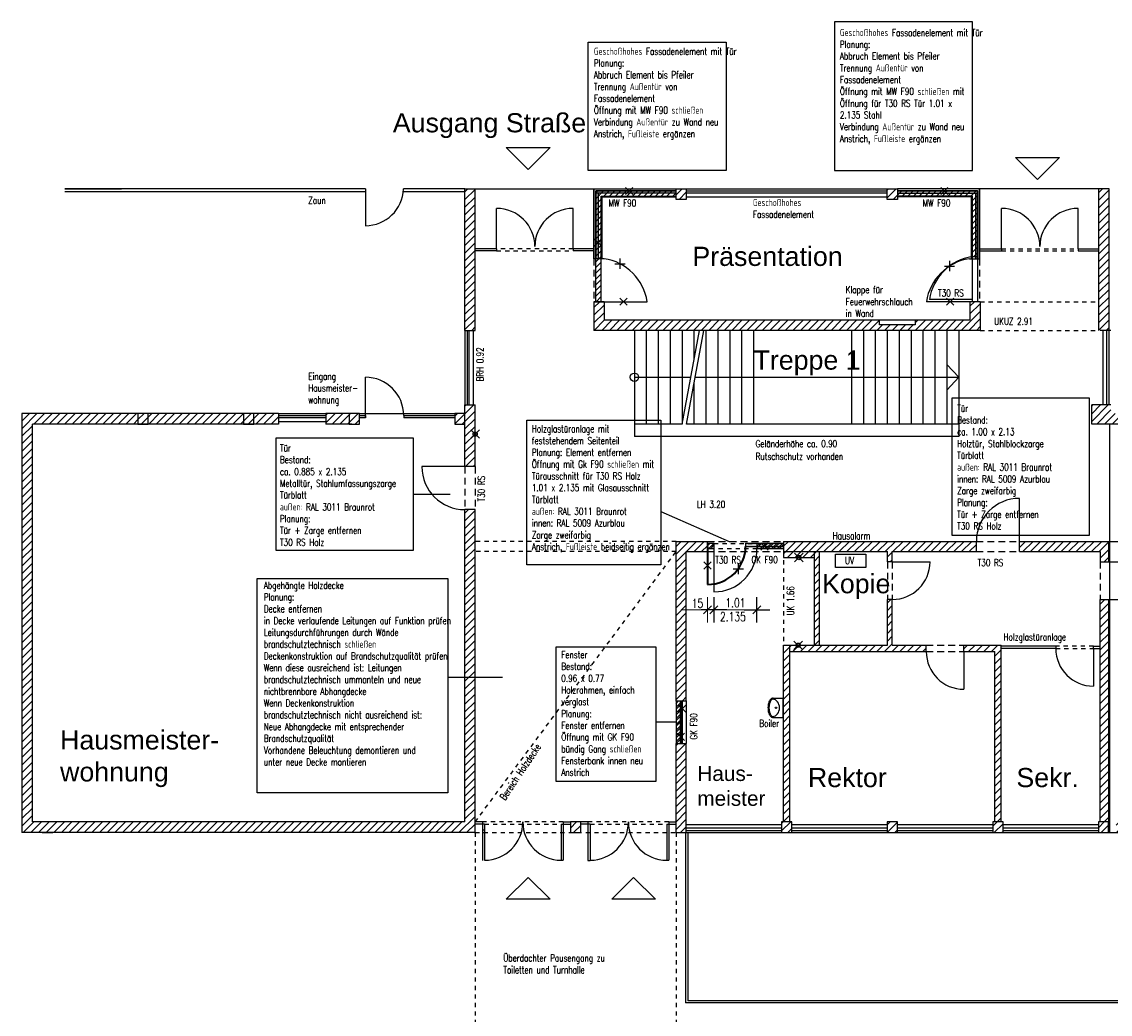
# Model space of a CAD drawing. Extents: x 30 to 188, y -145 to 605.
# Tile 7 of 23: x 39 to 64, y -7 to 16. Entities that reach past the tile are written whole.
import ezdxf

# ---------------------------------------------------------------- set-up
doc = ezdxf.new("R2010")
doc.units = 0
doc.header["$LTSCALE"] = 0.0125
doc.header["$PDMODE"] = 35
doc.header["$PDSIZE"] = 0.1
doc.linetypes.add('VERDECKT', pattern=[9.525, 6.35, -3.175])
for name, color, linetype in [('A_Bemassung', 1, 'Continuous'), ('Abbruch', 50, 'Continuous'), ('Ansicht', 1, 'Continuous'), ('Bemaszung', 7, 'Continuous'), ('Dehnungsfuge', 7, 'Continuous'), ('Fenster', 7, 'Continuous'), ('Grundriß', 2, 'Continuous'), ('Masznahmen', 7, 'Continuous'), ('Neubau', 10, 'Continuous'), ('Raumbezeichnung', 2, 'Continuous'), ('Schraffur', 8, 'Continuous'), ('Text', 7, 'Continuous'), ('Treppe', 6, 'Continuous'), ('Türen', 1, 'Continuous'), ('Unterzüge', 9, 'VERDECKT'), ('Waschbecken', 9, 'Continuous')]:
    doc.layers.add(name, color=color, linetype=linetype)
doc.layers.add('A_Bemassungspunkte', color=1, linetype='Continuous', plot=False)
doc.styles.add('ROMAN', font='ARIAL.TTF')
doc.styles.add('romans-07', font='Romans.shx', dxfattribs={"width": 0.75})

# ---------------------------------------------------------------- blocks, each defined once
blk = doc.blocks.new('SYMBOL_Waschbecken_1_2D')
for p, q in [((-0.225, -0.015), (0.225, -0.015)), ((-0.225, -0.248), (-0.225, -0.015)), ((0.225, -0.248), (0.225, -0.015))]:
    blk.add_line(p, q)
blk.add_circle((-0.001, -0.177), 0.0173)
for ratio, start_param, end_param in [(0.753549, 3.141593, 6.283185), (0.470674, 0, 3.141593)]:
    blk.add_ellipse((0, -0.248), major_axis=(-0.202, 0), ratio=ratio, start_param=start_param, end_param=end_param)
blk.add_open_spline([(-0.225, -0.248), (-0.225, -0.253), (-0.224, -0.257), (-0.223, -0.267), (-0.221, -0.271), (-0.217, -0.28), (-0.215, -0.284), (-0.21, -0.292), (-0.207, -0.296), (-0.197, -0.307), (-0.189, -0.314), (-0.172, -0.326), (-0.163, -0.331), (-0.142, -0.341), (-0.131, -0.345), (-0.107, -0.353), (-0.094, -0.356), (-0.069, -0.361), (-0.055, -0.363), (-0.021, -0.366), (0.001, -0.366), (0.043, -0.364), (0.063, -0.362), (0.102, -0.354), (0.121, -0.349), (0.15, -0.337), (0.162, -0.332), (0.181, -0.32), (0.189, -0.314), (0.201, -0.303), (0.206, -0.297), (0.214, -0.286), (0.218, -0.28), (0.222, -0.268), (0.224, -0.263), (0.225, -0.254), (0.225, -0.251), (0.225, -0.248)], degree=3, knots=[0, 0, 0, 0, 0.099114, 0.099114, 0.198227, 0.198227, 0.297341, 0.297341, 0.396455, 0.396455, 0.592207, 0.592207, 0.78796, 0.78796, 0.983712, 0.983712, 1.179465, 1.179465, 1.375217, 1.375217, 1.672137, 1.672137, 1.969056, 1.969056, 2.265976, 2.265976, 2.486894, 2.486894, 2.671702, 2.671702, 2.816525, 2.816525, 2.961349, 2.961349, 3.07256, 3.07256, 3.141593, 3.141593, 3.141593, 3.141593])
blk = doc.blocks.new('Akreuz')
at = {"layer": 'Abbruch', "color": 7}
for p, q in [((-0.12, 0), (0.12, 0)), ((0, 0.12), (0, -0.12))]:
    blk.add_line(p, q, dxfattribs=at)
blk = doc.blocks.new('BPTICK')
at = {"color": 0, "linetype": 'ByBlock'}
for p, q in [((0, -1), (0, 1)), ((-1, 0), (1, 0))]:
    blk.add_line(p, q, dxfattribs=at)
at = {"color": 2, "linetype": 'ByBlock'}
blk.add_line((-0.312, -0.312), (0.312, 0.312), dxfattribs=at)

msp = doc.modelspace()

# ---------------------------------------------------------------- hatches: boundary and pattern name
at = {"layer": 'Abbruch'}
h = msp.add_hatch(color=256, dxfattribs=at)
h.paths.add_polyline_path([(54.066, 12.4885), (52.186, 12.4885), (52.186, 12.4385), (54.066, 12.4385)])
h.paths.add_polyline_path([(52.236, 12.4385), (52.186, 12.4385), (52.186, 10.8985), (52.236, 10.8985)])
h = msp.add_hatch(color=256, dxfattribs=at)
h.paths.add_polyline_path([(59.266, 12.4885), (61.146, 12.4885), (61.146, 12.4385), (59.266, 12.4385)])
h.paths.add_polyline_path([(61.096, 12.4385), (61.146, 12.4385), (61.146, 10.8985), (61.096, 10.8985)])
for points in [[(56.591, 4.2138), (55.6985, 4.2138), (55.6985, 4.1385), (56.591, 4.1385)], [(54.211, 0.5125), (54.161, 0.5125), (54.161, -0.4875), (54.211, -0.4875)]]:
    msp.add_hatch(color=256, dxfattribs=at).paths.add_polyline_path(points)
at = {"layer": 'Neubau'}
h = msp.add_hatch(dxfattribs=at)
h.set_pattern_fill('ANSI31', color=256, scale=0.03, angle=180, style=0)
h.paths.add_polyline_path([(54.066, 12.4885), (52.1796, 12.4885), (52.1796, 10.8985), (52.3046, 10.8985), (52.3046, 12.3635), (54.066, 12.3635)])
h.paths.add_polyline_path([(52.3046, 10.8985), (52.1796, 10.8985), (52.1796, 9.8885), (52.3046, 9.8885)])
h = msp.add_hatch(dxfattribs=at)
h.set_pattern_fill('ANSI31', color=256, scale=0.03, angle=180, style=0)
h.paths.add_polyline_path([(61.1524, 12.4885), (59.266, 12.4885), (59.266, 12.3635), (61.0274, 12.3635), (61.0274, 10.9476), (61.1524, 10.9476)])
h = msp.add_hatch(dxfattribs=at)
h.set_pattern_fill('ANSI32', color=256, scale=0.01, angle=180, style=0)
h.set_pattern_definition([(225, (0, -0.0064), (0.06735192, -0.06735192), []), (225, (-0.0449, -0.0064), (0.06735192, -0.06735192), [])])
h.paths.add_polyline_path([(56.591, 4.2074), (55.966, 4.2074), (55.966, 4.0824), (56.591, 4.0824)])
h.paths.add_polyline_path([(54.956, 4.2074), (54.806, 4.2074), (54.806, 4.0824), (54.956, 4.0824)])
h = msp.add_hatch(dxfattribs=at)
h.set_pattern_fill('ANSI32', color=256, scale=0.01, angle=180, style=0)
h.paths.add_polyline_path([(54.161, 0.5125), (54.066, 0.5125), (54.066, -0.4875), (54.161, -0.4875)])
h.paths.add_polyline_path([(54.191, 0.5125), (54.161, 0.5125), (54.161, -0.4875), (54.191, -0.4875)])
at = {"layer": 'Schraffur'}
h = msp.add_hatch(dxfattribs=at)
h.set_pattern_fill('ANSI31', color=256, scale=0.04, angle=180, style=0)
h.paths.add_polyline_path([(49.346, 12.5385), (49.106, 12.5385), (49.106, 9.2135), (49.346, 9.2135)])
h = msp.add_hatch(dxfattribs=at)
h.set_pattern_fill('ANSI31', color=256, scale=0.04, angle=180, style=0)
h.paths.add_polyline_path([(59.266, 12.5385), (59.026, 12.5385), (59.026, 12.2885), (59.266, 12.2885)])
h.paths.add_polyline_path([(54.306, 12.5385), (54.066, 12.5385), (54.066, 12.2885), (54.306, 12.2885)])
h = msp.add_hatch(dxfattribs=at)
h.set_pattern_fill('ANSI31', color=256, scale=0.04, angle=180, style=0)
h.paths.add_polyline_path([(67.126, 7.2635), (66.886, 7.2635), (66.886, 7.0135), (67.126, 7.0135)])
h.paths.add_polyline_path([(69.606, 7.2635), (69.366, 7.2635), (69.366, 7.0135), (69.606, 7.0135)])
h.paths.add_polyline_path([(72.086, 7.2635), (71.846, 7.2635), (71.846, 7.0135), (72.086, 7.0135)])
h.paths.add_polyline_path([(74.566, 7.2635), (74.326, 7.2635), (74.326, 7.0135), (74.566, 7.0135)])
h.paths.add_polyline_path([(77.046, 7.2635), (76.806, 7.2635), (76.806, 7.0135), (77.046, 7.0135)])
h.paths.add_polyline_path([(79.526, 7.2635), (79.286, 7.2635), (79.286, 7.0135), (79.526, 7.0135)])
h.paths.add_polyline_path([(64.646, 7.2635), (64.281, 7.2635), (64.281, 7.4635), (63.831, 7.4635), (63.831, 7.0135), (64.646, 7.0135)])
h.paths.add_polyline_path([(64.2385, 12.5385), (63.9985, 12.5385), (63.9985, 9.2135), (64.031, 9.2135), (64.2385, 9.2135)])
h = msp.add_hatch(dxfattribs=at)
h.set_pattern_fill('ANSI31', color=256, scale=0.04, angle=180, style=0)
h.paths.add_polyline_path([(61.2085, 9.8885), (60.9685, 9.8885), (60.9685, 9.4535), (59.679, 9.4535), (59.679, 9.3469), (58.8459, 9.3469), (58.8459, 9.4535), (52.376, 9.4535), (52.376, 9.8885), (52.136, 9.8885), (52.136, 9.2135), (61.2085, 9.2135)])
h = msp.add_hatch(dxfattribs=at)
h.set_pattern_fill('ANSI31', color=256, scale=0.04, angle=180, style=0)
h.paths.add_polyline_path([(49.346, 5.0035), (49.106, 5.0035), (49.106, 4.9825), (49.106, -2.3315), (38.946, -2.3315), (38.946, 7.0135), (41.426, 7.0135), (41.426, 7.2635), (39.176, 7.2635), (38.696, 7.2635), (38.696, -2.5815), (49.346, -2.5815)])
h.paths.add_polyline_path([(46.386, 7.2635), (45.8395, 7.2635), (45.8395, 7.0135), (46.386, 7.0135)])
h.paths.add_polyline_path([(46.626, 7.2635), (46.386, 7.2635), (46.386, 7.0135), (46.626, 7.0135)], flags=17)
h.paths.add_polyline_path([(49.346, 7.4635), (49.106, 7.4635), (49.106, 7.2635), (49.106, 7.0135), (49.106, 6.0135), (49.346, 6.0135)])
h.paths.add_polyline_path([(49.106, 7.2635), (48.866, 7.2635), (48.866, 7.0135), (49.106, 7.0135)], flags=17)
h = msp.add_hatch(dxfattribs=at)
h.set_pattern_fill('ANSI31', color=256, scale=0.04, angle=180, style=0)
h.paths.add_polyline_path([(44.7238, 7.2635), (44.146, 7.2635), (44.146, 7.0135), (44.7238, 7.0135)])
h.paths.add_polyline_path([(44.146, 7.2635), (43.906, 7.2635), (43.906, 7.0135), (44.146, 7.0135)])
h.paths.add_polyline_path([(43.906, 7.2635), (41.666, 7.2635), (41.666, 7.0135), (43.906, 7.0135)])
h.paths.add_polyline_path([(41.666, 7.2635), (41.426, 7.2635), (41.426, 7.0135), (41.666, 7.0135)])
h = msp.add_hatch(dxfattribs=at)
h.set_pattern_fill('ANSI31', color=256, scale=0.04, angle=180, style=0)
h.paths.add_polyline_path([(51.826, -2.3315), (51.586, -2.3315), (51.586, -2.5815), (51.826, -2.5815)])
h.paths.add_polyline_path([(54.306, -0.4875), (54.066, -0.4875), (54.066, -2.5815), (54.306, -2.5815)])
h.paths.add_polyline_path([(54.306, 4.0185), (54.806, 4.0185), (54.806, 4.2585), (54.066, 4.2585), (54.066, 0.5125), (54.306, 0.5125)])
h = msp.add_hatch(dxfattribs=at)
h.set_pattern_fill('ANSI31', color=256, scale=0.04, angle=180, style=0)
h.paths.add_polyline_path([(61.121, 4.2585), (56.591, 4.2585), (56.591, 4.0185), (59.031, 4.0185), (59.031, 3.7785), (59.146, 3.7785), (59.146, 4.0185), (61.121, 4.0185)])
h.paths.add_polyline_path([(57.311, 4.0185), (56.591, 4.0185), (56.591, 3.8785), (57.311, 3.8785)])
h.paths.add_polyline_path([(57.431, 4.0185), (57.311, 4.0185), (57.311, 1.8185), (57.431, 1.8185)])
h.paths.add_polyline_path([(59.146, 2.8935), (59.031, 2.8935), (59.031, 1.8185), (56.741, 1.8185), (56.741, 1.6685), (59.9435, 1.6685), (59.9435, 1.8185), (59.146, 1.8185)])
h = msp.add_hatch(dxfattribs=at)
h.set_pattern_fill('ANSI31', color=256, scale=0.04, angle=180, style=0)
h.paths.add_polyline_path([(64.226, 4.2585), (62.131, 4.2585), (62.131, 4.0185), (64.031, 4.0185), (64.031, 3.7785), (64.226, 3.7785)])
h = msp.add_hatch(dxfattribs=at)
h.set_pattern_fill('ANSI31', color=256, scale=0.04, angle=180, style=0)
h.paths.add_polyline_path([(64.226, 2.8935), (64.031, 2.8935), (64.031, -2.3315), (64.226, -2.3315)])
h = msp.add_hatch(dxfattribs=at)
h.set_pattern_fill('ANSI31', color=256, scale=0.04, angle=180, style=0)
h.paths.add_polyline_path([(56.741, 1.8185), (56.591, 1.8185), (56.591, -2.3315), (56.741, -2.3315)])
h = msp.add_hatch(dxfattribs=at)
h.set_pattern_fill('ANSI31', color=256, scale=0.04, angle=180, style=0)
h.paths.add_polyline_path([(61.701, 1.8185), (60.8285, 1.8185), (60.8285, 1.6685), (61.551, 1.6685), (61.551, -2.3315), (61.701, -2.3315)])
h = msp.add_hatch(dxfattribs=at)
h.set_pattern_fill('ANSI31', color=256, scale=0.04, angle=180, style=0)
h.paths.add_polyline_path([(56.786, -2.3315), (56.546, -2.3315), (56.546, -2.5815), (56.786, -2.5815)])
h.paths.add_polyline_path([(59.266, -2.3315), (59.026, -2.3315), (59.026, -2.5815), (59.266, -2.5815)])
h.paths.add_polyline_path([(61.746, -2.3315), (61.506, -2.3315), (61.506, -2.5815), (61.746, -2.5815)])
h.paths.add_polyline_path([(64.226, -2.3315), (63.986, -2.3315), (63.986, -2.5815), (64.226, -2.5815)])
h.paths.add_polyline_path([(64.646, -2.3315), (64.406, -2.3315), (64.406, -2.5815), (64.646, -2.5815)])
h.paths.add_polyline_path([(67.126, -2.3315), (66.886, -2.3315), (66.886, -2.5815), (67.126, -2.5815)])
h.paths.add_polyline_path([(69.606, -2.3315), (69.366, -2.3315), (69.366, -2.5815), (69.606, -2.5815)])

# ---------------------------------------------------------------- linework, layer by layer
at = {"color": 0, "linetype": 'ByBlock'}
for p, q in [((54.956, 2.9516), (54.956, 2.3516)), ((55.256, 2.6516), (54.656, 2.6516))]:
    msp.add_line(p, q, dxfattribs=at)
at = {"color": 2, "linetype": 'ByBlock'}
for p, q in [((54.7124, 2.558), (54.8995, 2.7451)), ((55.0495, 2.7451), (54.8624, 2.558))]:
    msp.add_line(p, q, dxfattribs=at)
at = {"layer": 'A_Bemassung'}
for p in [(56.951, 3.8785), (56.9343, 1.8185)]:
    msp.add_point(p, dxfattribs=at)
at = {"layer": 'A_Bemassungspunkte'}
msp.add_point((49.346, 6.7796), dxfattribs=at)
at = {"layer": 'Abbruch', "color": 7}
for p, q in [((52.186, 12.4885), (54.066, 12.4885)), ((52.186, 10.8985), (52.186, 12.4885)), ((54.066, 12.4385), (52.186, 12.4385)), ((52.236, 12.4385), (52.236, 10.8985)), ((61.146, 12.4885), (59.266, 12.4885)), ((59.266, 12.4385), (61.146, 12.4385)), ((61.096, 12.4385), (61.096, 10.8985)), ((61.146, 10.8985), (61.146, 12.4885)), ((55.6985, 4.2138), (56.591, 4.2138)), ((55.6985, 4.2138), (55.6985, 4.1385)), ((55.6985, 4.1385), (56.591, 4.1385)), ((54.161, 0.5125), (54.161, -0.4875)), ((54.211, 0.5125), (54.211, -0.4875))]:
    msp.add_line(p, q, dxfattribs=at)
at = {"layer": 'Abbruch'}
for p, q in [((52.376, 9.8885), (53.386, 9.8885)), ((60.956, 9.8885), (59.946, 9.8885))]:
    msp.add_line(p, q, dxfattribs=at)
at = {"layer": 'Abbruch', "lineweight": 40}
msp.add_line((54.806, 4.1385), (54.806, 3.246), dxfattribs=at)
at = {"layer": 'Abbruch'}
for centre, start, end in [((52.1992, 9.7117), 8.47222, 81.52778), ((61.1328, 9.7117), 98.47222, 171.52778)]:
    msp.add_arc(centre, 1.1999, start, end, dxfattribs=at)
at = {"layer": 'Abbruch', "lineweight": 40}
msp.add_arc((54.806, 4.1385), 0.8925, 270, 0, dxfattribs=at)
at = {"layer": 'Ansicht'}
for p, q in [((52.136, 12.5385), (54.066, 12.5385)), ((52.136, 10.8985), (52.136, 12.5385)), ((54.306, 12.5385), (59.026, 12.5385)), ((61.196, 12.5385), (59.266, 12.5385)), ((61.2085, 12.5385), (59.2785, 12.5385)), ((61.196, 10.8985), (61.196, 12.5385)), ((52.326, 12.3485), (54.066, 12.3485)), ((52.326, 10.8985), (52.326, 12.3485)), ((54.306, 12.3485), (59.026, 12.3485)), ((61.006, 12.3485), (59.266, 12.3485)), ((61.006, 10.8985), (61.006, 12.3485)), ((49.106, 9.2135), (49.106, 7.4635)), ((49.296, 9.2135), (49.296, 7.4635)), ((64.091, 9.2135), (64.091, 7.4635)), ((44.7238, 7.2635), (45.8395, 7.2635)), ((46.626, 7.2635), (48.866, 7.2635)), ((44.7238, 7.0735), (45.8395, 7.0735)), ((54.066, 0.5125), (54.066, -0.4875)), ((54.306, 0.5125), (54.306, -0.4875)), ((54.306, -2.3915), (56.546, -2.3915)), ((56.786, -2.3915), (59.026, -2.3915)), ((59.266, -2.3915), (61.506, -2.3915)), ((61.746, -2.3915), (63.986, -2.3915)), ((62.2081, -2.3915), (63.986, -2.3915)), ((54.066, -2.5815), (94.166, -2.5815))]:
    msp.add_line(p, q, dxfattribs=at)
at = {"layer": 'Bemaszung', "color": 1, "lineweight": 18}
for p, q in [((54.806, 2.3516), (54.806, 2.9516)), ((54.506, 2.6516), (54.206, 2.6516)), ((54.506, 2.6516), (55.106, 2.6516)), ((54.806, 2.6516), (54.956, 2.6516)), ((55.256, 2.6516), (55.556, 2.6516)), ((55.256, 2.6516), (55.666, 2.6516))]:
    msp.add_line(p, q, dxfattribs=at)
at = {"layer": 'Dehnungsfuge', "color": 8}
msp.add_line((64.2482, 7.0135), (64.2482, -2.5815), dxfattribs=at)
at = {"layer": 'Fenster'}
for p, q in [((54.306, 12.4885), (59.026, 12.4885)), ((59.026, 12.4385), (54.306, 12.4385)), ((49.156, 9.2135), (49.156, 7.4635)), ((49.206, 7.4635), (49.206, 9.2135)), ((64.181, 7.4635), (64.181, 9.2135)), ((64.231, 9.2135), (64.231, 7.4635)), ((44.7238, 7.2135), (45.8395, 7.2135)), ((45.8395, 7.1635), (44.7238, 7.1635)), ((46.626, 7.2135), (46.7676, 7.2135)), ((46.7676, 7.1635), (46.626, 7.1635)), ((47.6688, 7.2135), (48.866, 7.2135)), ((48.866, 7.1635), (47.6688, 7.1635)), ((56.546, -2.4815), (54.306, -2.4815)), ((54.306, -2.5315), (56.546, -2.5315)), ((59.026, -2.4815), (56.786, -2.4815)), ((56.786, -2.5315), (59.026, -2.5315)), ((61.506, -2.4815), (59.266, -2.4815)), ((59.266, -2.5315), (61.506, -2.5315)), ((63.986, -2.4815), (61.746, -2.4815)), ((61.746, -2.5315), (63.986, -2.5315))]:
    msp.add_line(p, q, dxfattribs=at)
at = {"layer": 'Grundriß'}
for p, q in [((49.106, 12.5385), (49.346, 12.5385)), ((49.106, 9.2135), (49.106, 12.5385)), ((49.346, 9.2135), (49.346, 12.5385)), ((52.136, 12.5385), (52.136, 10.8985)), ((61.196, 12.5385), (61.196, 10.8985)), ((64.2385, 12.5385), (63.9985, 12.5385)), ((63.9985, 9.2135), (63.9985, 12.5385)), ((64.2385, 9.2135), (64.2385, 12.5385)), ((52.376, 10.8985), (52.136, 10.8985)), ((60.956, 10.8985), (61.196, 10.8985)), ((52.136, 9.8885), (52.136, 9.2135)), ((52.376, 9.8885), (52.136, 9.8885)), ((52.136, 9.8885), (52.376, 9.8885)), ((52.376, 9.8885), (52.376, 9.4535)), ((61.2085, 9.8885), (60.9685, 9.8885)), ((60.9685, 9.8885), (60.9685, 9.4535)), ((61.2085, 9.8885), (61.2085, 9.2135)), ((49.106, 9.2135), (49.346, 9.2135)), ((61.2085, 9.2135), (52.136, 9.2135)), ((60.9685, 9.4535), (52.376, 9.4535)), ((58.8459, 9.3469), (58.8459, 9.4535)), ((59.679, 9.3469), (58.8459, 9.3469)), ((59.679, 9.4535), (59.679, 9.3469)), ((64.281, 9.2135), (64.031, 9.2135)), ((49.106, 7.2635), (49.106, 7.4635)), ((49.106, 7.4635), (49.346, 7.4635)), ((49.346, 6.0135), (49.346, 7.4635)), ((63.831, 7.0135), (63.831, 7.4635)), ((64.281, 7.4635), (63.831, 7.4635)), ((39.186, 7.2635), (38.696, 7.2635)), ((38.696, 7.2635), (38.696, -2.5815)), ((44.7238, 7.2635), (39.176, 7.2635)), ((44.7238, 7.2635), (44.7238, 7.0135)), ((46.4524, 7.2635), (45.8395, 7.2635)), ((45.8395, 7.2635), (45.8395, 7.0135)), ((46.7676, 7.2135), (46.7676, 7.1635)), ((47.6688, 7.2135), (47.6688, 7.1635)), ((44.7238, 7.0135), (38.946, 7.0135)), ((38.946, -2.3315), (38.946, 7.0135)), ((38.946, 7.0135), (38.946, 7.0135)), ((46.4524, 7.0135), (45.8395, 7.0135)), ((49.106, 6.0135), (49.106, 7.0135)), ((64.646, 7.0135), (63.831, 7.0135)), ((49.346, 6.0135), (49.106, 6.0135)), ((49.106, -2.3315), (49.106, 5.0035)), ((49.346, 5.0035), (49.106, 5.0035)), ((49.346, -2.5815), (49.346, 5.0035)), ((54.066, 4.2585), (54.806, 4.2585)), ((54.066, 0.5125), (54.066, 4.2585)), ((54.806, 4.0185), (54.806, 4.2585)), ((56.591, 4.2585), (61.121, 4.2585)), ((56.591, 4.2585), (56.591, 4.0185)), ((61.121, 4.0185), (61.121, 4.2585)), ((62.131, 4.0185), (62.131, 4.2585)), ((62.131, 4.2585), (70.836, 4.2585)), ((64.226, 4.2585), (64.226, 3.7785)), ((54.306, 4.0185), (54.806, 4.0185)), ((54.306, 0.5125), (54.306, 4.0185)), ((56.591, 4.0185), (59.031, 4.0185)), ((56.591, 4.0185), (56.591, 3.8785)), ((56.591, 3.8785), (57.311, 3.8785)), ((57.311, 4.0185), (57.311, 1.8185)), ((57.431, 4.0185), (57.431, 1.8185)), ((59.031, 3.7785), (59.031, 4.0185)), ((59.146, 4.0185), (61.121, 4.0185)), ((59.146, 3.7785), (59.146, 4.0185)), ((62.131, 4.0185), (64.031, 4.0185)), ((64.031, 4.0185), (64.031, 3.7785)), ((59.146, 3.7785), (59.031, 3.7785)), ((64.031, 3.7785), (64.601, 3.7785)), ((59.031, 1.8185), (59.031, 2.8935)), ((59.146, 2.8935), (59.031, 2.8935)), ((59.146, 1.8185), (59.146, 2.8935)), ((64.031, 2.8935), (64.601, 2.8935)), ((64.031, -2.3315), (64.031, 2.8935)), ((64.226, 2.8935), (64.226, -2.3315)), ((56.591, -2.3315), (56.591, 1.8185)), ((56.591, 1.8185), (59.031, 1.8185)), ((56.741, -2.3315), (56.741, 1.8185)), ((59.146, 1.8185), (59.9435, 1.8185)), ((59.9435, 1.6685), (59.9435, 1.8185)), ((60.8285, 1.6685), (60.8285, 1.8185)), ((60.8285, 1.8185), (61.701, 1.8185)), ((61.701, -2.3315), (61.701, 1.8185)), ((56.741, 1.6685), (59.9435, 1.6685)), ((60.8285, 1.6685), (61.551, 1.6685)), ((61.551, -2.3315), (61.551, 1.6685)), ((54.066, 0.5125), (54.306, 0.5125)), ((54.066, -2.5815), (54.066, -0.4875)), ((54.066, -0.4875), (54.306, -0.4875)), ((54.306, -2.5815), (54.306, -0.4875)), ((49.106, -2.3315), (38.946, -2.3315)), ((49.346, -2.5815), (38.696, -2.5815)), ((39.176, -2.5815), (39.426, -2.5815)), ((54.066, -2.5815), (54.306, -2.5815)), ((63.986, -2.5815), (64.646, -2.5815))]:
    msp.add_line(p, q, dxfattribs=at)
at = {"layer": 'Grundriß', "color": 1}
for p, q in [((49.346, 12.5385), (52.136, 12.5385)), ((63.9985, 12.5385), (61.2085, 12.5385))]:
    msp.add_line(p, q, dxfattribs=at)
at = {"layer": 'Grundriß', "color": 7}
for p, q in [((54.2904, -2.5815), (54.2904, -6.5815)), ((54.3404, -2.5815), (54.3404, -6.5315)), ((84.486, -6.5815), (54.2904, -6.5815)), ((84.436, -6.5315), (54.3404, -6.5315))]:
    msp.add_line(p, q, dxfattribs=at)
at = {"layer": 'Grundriß'}
for points in [[(54.066, 12.2885), (54.066, 12.5385), (54.306, 12.5385), (54.306, 12.2885)], [(59.026, 12.2885), (59.026, 12.5385), (59.266, 12.5385), (59.266, 12.2885)], [(41.426, 7.2635), (41.426, 7.0135), (41.666, 7.0135), (41.666, 7.2635)], [(43.906, 7.2635), (43.906, 7.0135), (44.146, 7.0135), (44.146, 7.2635)], [(46.386, 7.2635), (46.386, 7.0135), (46.626, 7.0135), (46.626, 7.2635)], [(48.866, 7.2635), (48.866, 7.0135), (49.106, 7.0135), (49.106, 7.2635)], [(51.586, -2.3315), (51.586, -2.5815), (51.826, -2.5815), (51.826, -2.3315)], [(56.546, -2.3315), (56.546, -2.5815), (56.786, -2.5815), (56.786, -2.3315)], [(59.026, -2.3315), (59.026, -2.5815), (59.266, -2.5815), (59.266, -2.3315)], [(61.506, -2.3315), (61.506, -2.5815), (61.746, -2.5815), (61.746, -2.3315)], [(63.986, -2.3315), (63.986, -2.5815), (64.226, -2.5815), (64.226, -2.3315)]]:
    msp.add_lwpolyline(points, close=True, dxfattribs=at)
at = {"layer": 'Masznahmen'}
for p, q in [((47.8923, 5.3679), (48.7569, 5.3679)), ((53.7058, 4.9576), (55.311, 4.2585)), ((48.7037, 1.0689), (49.9878, 1.0689)), ((54.066, 0.0125), (53.5893, 0.0125))]:
    msp.add_line(p, q, dxfattribs=at)
at = {"layer": 'Masznahmen', "linetype": 'VERDECKT'}
msp.add_line((49.346, -2.3315), (54.066, 4.0185), dxfattribs=at)
at = {"layer": 'Masznahmen'}
for points in [[(57.786, 12.9712), (61.0331, 12.9712), (61.0331, 16.4633), (57.786, 16.4633)], [(51.9983, 15.9864), (55.2454, 15.9864), (55.2454, 12.9712), (51.9983, 12.9712)], [(60.5472, 4.4075), (63.774, 4.4075), (63.774, 7.622), (60.5472, 7.622)], [(50.5576, 7.1049), (53.7058, 7.1049), (53.7058, 3.7098), (50.5576, 3.7098)], [(44.6756, 6.6885), (47.8923, 6.6885), (47.8923, 4.0473), (44.6756, 4.0473)], [(44.2295, 3.39), (48.7037, 3.39), (48.7037, -1.6466), (44.2295, -1.6466)], [(51.2476, 1.7787), (53.5893, 1.7787), (53.5893, -1.3852), (51.2476, -1.3852)]]:
    msp.add_lwpolyline(points, close=True, dxfattribs=at)
at = {"layer": 'Neubau'}
for p, q in [((52.136, 12.5385), (52.136, 12.4135)), ((54.066, 12.4885), (52.1796, 12.4885)), ((52.1796, 9.8885), (52.1796, 12.4885)), ((52.3046, 12.3635), (54.066, 12.3635)), ((52.3046, 9.8885), (52.3046, 12.3635)), ((59.266, 12.4885), (61.1524, 12.4885)), ((61.0274, 12.3635), (59.266, 12.3635)), ((61.0274, 9.8885), (61.0274, 12.3635)), ((61.1524, 9.8885), (61.1524, 12.4885)), ((61.0274, 10.9476), (61.1524, 10.9476)), ((61.0274, 9.9376), (60.0174, 9.9376)), ((49.106, 6.0135), (48.096, 6.0135)), ((54.956, 4.2074), (54.806, 4.2074)), ((54.956, 4.2074), (54.956, 4.0824)), ((56.591, 4.2074), (55.966, 4.2074)), ((55.966, 4.2074), (55.966, 4.0824)), ((54.956, 4.0824), (54.806, 4.0824)), ((54.956, 4.0824), (54.956, 3.0724)), ((56.591, 4.0824), (55.966, 4.0824)), ((54.066, 0.5125), (54.066, -0.4875)), ((54.191, 0.5125), (54.191, -0.4875))]:
    msp.add_line(p, q, dxfattribs=at)
at = {"layer": 'Neubau', "ltscale": 2.4384}
msp.add_line((62.131, 4.2585), (62.131, 5.2685), dxfattribs=at)
at = {"layer": 'Neubau', "linetype": 'VERDECKT'}
for p, q in [((54.956, 4.2074), (55.966, 4.2074)), ((55.966, 4.0824), (54.956, 4.0824))]:
    msp.add_line(p, q, dxfattribs=at)
at = {"layer": 'Neubau'}
for centre, radius, start, end in [((61.2042, 9.7608), 1.1999, 98.47222, 171.52778), ((49.106, 6.0135), 1.01, 180, 270), ((54.956, 4.0824), 1.01, 270, 0)]:
    msp.add_arc(centre, radius, start, end, dxfattribs=at)
at = {"layer": 'Neubau', "ltscale": 2.4384}
msp.add_arc((62.131, 4.2585), 1.01, 90, 180, dxfattribs=at)
at = {"layer": 'Text', "color": 7, "linetype": 'Continuous', "ltscale": 8}
for p, q in [((50.0754, 13.5067), (51.1073, 13.5067)), ((50.5913, 12.9908), (50.0754, 13.5067)), ((50.5913, 12.9908), (51.1073, 13.5067)), ((62.043, 13.2751), (63.0749, 13.2751)), ((62.5589, 12.7592), (62.043, 13.2751)), ((62.5589, 12.7592), (63.0749, 13.2751)), ((50.5894, -3.6331), (50.0734, -4.149)), ((50.5894, -3.6331), (51.1054, -4.1491)), ((53.0694, -3.6331), (52.5534, -4.149)), ((53.0694, -3.6331), (53.5854, -4.1491)), ((51.1054, -4.1491), (50.0734, -4.149)), ((53.5854, -4.1491), (52.5534, -4.149))]:
    msp.add_line(p, q, dxfattribs=at)
at = {"layer": 'Text'}
for p, q in [((39.7066, 12.5385), (41.0389, 12.5385)), ((46.7676, 12.5385), (39.7066, 12.5385)), ((49.106, 12.5385), (47.6669, 12.5385)), ((46.7676, 12.4714), (39.7066, 12.4714)), ((49.106, 12.4714), (47.6669, 12.4714))]:
    msp.add_line(p, q, dxfattribs=at)
msp.add_lwpolyline([(57.8117, 3.9612), (58.5203, 3.9612), (58.5203, 3.6487), (57.8117, 3.6487)], close=True, dxfattribs=at)
at = {"layer": 'Treppe'}
for p, q in [((53.086, 9.2135), (53.086, 6.7235)), ((53.366, 9.2135), (53.366, 7.0135)), ((53.646, 9.2135), (53.646, 7.0135)), ((53.926, 9.2135), (53.926, 7.0135)), ((54.206, 9.2135), (54.206, 7.0135)), ((54.206, 7.0135), (54.6166, 9.2135)), ((54.3077, 7.0135), (54.7184, 9.2135)), ((54.486, 9.2135), (54.486, 8.5135)), ((54.766, 9.2135), (54.766, 7.0135)), ((55.046, 9.2135), (55.046, 7.0135)), ((55.326, 9.2135), (55.326, 7.0135)), ((55.606, 9.2135), (55.606, 7.0135)), ((55.886, 9.2135), (55.886, 7.0135)), ((58.186, 9.2135), (58.186, 7.0135)), ((58.466, 9.2135), (58.466, 7.0135)), ((58.746, 9.2135), (58.746, 7.0135)), ((59.026, 9.2135), (59.026, 7.0135)), ((59.306, 9.2135), (59.306, 7.0135)), ((59.586, 9.2135), (59.586, 7.0135)), ((59.866, 9.2135), (59.866, 7.0135)), ((60.146, 9.2135), (60.146, 7.0135)), ((60.426, 9.2135), (60.426, 7.0135)), ((60.706, 9.2135), (60.706, 6.7235)), ((60.426, 8.4135), (60.706, 8.1135)), ((53.086, 8.1135), (54.4113, 8.1135)), ((54.486, 7.9685), (54.486, 7.0135)), ((54.513, 8.1135), (60.706, 8.1135)), ((60.706, 8.1135), (60.426, 7.8135)), ((54.206, 7.0135), (53.086, 7.0135)), ((60.706, 7.0135), (54.3077, 7.0135)), ((54.3077, 6.7235), (53.086, 6.7235)), ((60.706, 6.7235), (54.3077, 6.7235))]:
    msp.add_line(p, q, dxfattribs=at)
msp.add_circle((53.086, 8.1135), 0.1, dxfattribs=at)
at = {"layer": 'Türen'}
for p, q in [((46.7676, 12.5385), (46.7676, 11.6738)), ((49.8493, 11.1311), (49.8493, 12.0811)), ((51.6493, 11.1311), (51.6493, 12.0811)), ((61.7118, 11.1311), (61.7118, 12.0811)), ((63.5118, 11.1311), (63.5118, 12.0811)), ((49.8493, 11.1311), (49.3543, 11.1311)), ((49.8493, 11.0811), (49.3543, 11.0811)), ((49.8493, 11.1311), (49.8493, 11.0811)), ((52.1443, 11.1311), (51.6493, 11.1311)), ((51.6493, 11.1311), (51.6493, 11.0811)), ((52.1443, 11.0811), (51.6493, 11.0811)), ((61.2168, 11.1311), (61.7118, 11.1311)), ((61.2168, 11.0811), (61.7118, 11.0811)), ((61.7118, 11.1311), (61.7118, 11.0811)), ((63.5118, 11.1311), (64.0068, 11.1311)), ((63.5118, 11.1311), (63.5118, 11.0811)), ((63.5118, 11.0811), (64.0068, 11.0811)), ((46.7676, 7.1635), (46.7676, 8.1135)), ((59.146, 3.7785), (60.031, 3.7785)), ((62.9856, 1.7946), (61.701, 1.7946)), ((62.9856, 1.7946), (62.9856, 1.7435)), ((63.8706, 1.7946), (64.0259, 1.7946)), ((63.8706, 1.7435), (63.8706, 1.7946)), ((60.8285, 1.6685), (60.8285, 0.7835)), ((62.9856, 1.7435), (61.701, 1.7435)), ((63.8706, 1.7435), (63.8706, 0.8585)), ((63.8706, 1.7435), (64.0259, 1.7435)), ((49.516, -2.3315), (49.346, -2.3315)), ((49.566, -2.3815), (49.346, -2.3815)), ((49.516, -2.3315), (49.516, -3.234)), ((49.566, -2.5235), (49.516, -2.5235)), ((49.566, -2.3815), (49.566, -3.2315)), ((51.366, -2.3815), (51.366, -3.2315)), ((51.366, -2.3815), (51.586, -2.3815)), ((51.4158, -2.3315), (51.586, -2.3315)), ((51.4158, -2.3315), (51.4158, -3.2272)), ((51.996, -2.3315), (51.826, -2.3315)), ((52.046, -2.3815), (51.826, -2.3815)), ((51.996, -2.3315), (51.996, -3.234)), ((52.046, -2.3815), (52.046, -3.2315)), ((53.846, -2.3815), (53.846, -3.2315)), ((53.846, -2.3815), (54.066, -2.3815)), ((53.8958, -2.3315), (54.066, -2.3315)), ((53.8958, -2.3315), (53.8958, -3.2272)), ((51.366, -3.2315), (51.4158, -3.2315)), ((51.996, -3.234), (52.046, -3.234)), ((53.846, -3.2315), (53.8958, -3.2315))]:
    msp.add_line(p, q, dxfattribs=at)
at = {"layer": 'Türen', "linetype": 'VERDECKT'}
for p, q in [((51.6493, 11.1311), (49.8493, 11.1311)), ((49.8493, 11.0811), (51.6493, 11.0811)), ((61.7118, 11.1311), (63.5118, 11.1311)), ((61.7118, 11.0811), (63.5118, 11.0811)), ((63.8706, 1.7946), (62.9856, 1.7946)), ((62.9856, 1.7435), (63.8706, 1.7435)), ((51.4158, -2.3315), (49.516, -2.3315)), ((49.566, -2.3815), (51.366, -2.3815)), ((53.8958, -2.3315), (51.996, -2.3315)), ((52.046, -2.3815), (53.846, -2.3815))]:
    msp.add_line(p, q, dxfattribs=at)
at = {"layer": 'Türen'}
for centre, radius, start, end in [((46.7676, 12.5738), 0.9, 270, 357.75372), ((49.8493, 11.1811), 0.9, 0, 90), ((51.6493, 11.1811), 0.9, 90, 180), ((61.7118, 11.1811), 0.9, 0, 90), ((63.5118, 11.1811), 0.9, 90, 180), ((46.7676, 7.2135), 0.9, 0, 90), ((59.146, 3.7785), 0.885, 270, 0), ((60.8285, 1.6685), 0.885, 180, 270), ((63.8706, 1.7435), 0.885, 180, 270), ((49.566, -2.3315), 0.9, 270, 0), ((51.366, -2.3315), 0.9, 180, 270), ((52.046, -2.3315), 0.9, 270, 0), ((53.846, -2.3315), 0.9, 180, 270)]:
    msp.add_arc(centre, radius, start, end, dxfattribs=at)
at = {"layer": 'Unterzüge', "ltscale": 2}
for p, q in [((52.136, 10.8985), (52.136, 9.8885)), ((61.196, 10.8985), (61.196, 9.8885)), ((49.106, 6.0135), (49.106, 4.9825)), ((49.346, 6.0135), (49.346, 5.0035)), ((54.806, 4.2585), (56.599, 4.2585)), ((61.121, 4.2585), (62.131, 4.2585)), ((54.806, 4.0185), (56.591, 4.0185)), ((61.121, 4.0185), (62.131, 4.0185)), ((59.031, 3.7785), (59.031, 2.8935)), ((59.146, 3.7785), (59.146, 2.8935)), ((64.031, 3.7785), (64.031, 2.8935)), ((59.9435, 1.8185), (60.8285, 1.8185)), ((59.9435, 1.6685), (60.8285, 1.6685))]:
    msp.add_line(p, q, dxfattribs=at)
at = {"layer": 'Unterzüge'}
for p, q in [((61.2085, 9.8885), (63.9985, 9.8885)), ((61.2085, 9.2135), (63.9985, 9.2135)), ((54.066, 4.2585), (49.346, 4.2585)), ((54.069, 4.0185), (49.346, 4.0185)), ((56.591, 4.0185), (56.591, 1.8185)), ((49.346, -2.5815), (54.066, -2.5815)), ((49.346, -2.5815), (49.346, -15.9538)), ((54.066, -2.5815), (54.066, -15.9538))]:
    msp.add_line(p, q, dxfattribs=at)

# ---------------------------------------------------------------- block references
at = {"layer": 'Abbruch', "rotation": 45}
for p in [(52.9657, 12.4885), (52.236, 11.2748), (52.83, 9.8885), (56.1447, 4.1385), (54.806, 3.6923), (54.211, 0.3298), (54.176, -0.3342)]:
    msp.add_blockref('Akreuz', p, dxfattribs=at)
at = {"layer": 'Abbruch', "xscale": -1, "rotation": 315}
for p in [(60.3663, 12.4885), (60.502, 9.8885)]:
    msp.add_blockref('Akreuz', p, dxfattribs=at)
at = {"layer": 'Abbruch'}
for p in [(52.747, 10.7793), (60.4891, 10.7243), (55.5267, 3.6121)]:
    msp.add_blockref('Akreuz', p, dxfattribs=at)
at = {"layer": 'Bemaszung', "color": 1, "lineweight": 18, "xscale": 0.3, "yscale": 0.3, "zscale": 0.3, "rotation": 180}
msp.add_blockref('BPTICK', (54.956, 2.6516), dxfattribs=at)
at = {"layer": 'Bemaszung', "color": 1, "lineweight": 18, "xscale": 0.3, "yscale": 0.3, "zscale": 0.3}
msp.add_blockref('BPTICK', (55.966, 2.6516), dxfattribs=at)
at = {"layer": 'Waschbecken', "rotation": 270}
msp.add_blockref('SYMBOL_Waschbecken_1_2D', (56.591, 0.349), dxfattribs=at)

# ---------------------------------------------------------------- texts
at = {"layer": 'Bemaszung', "color": 7, "style": 'romans-07', "width": 0.75}
for s, p in [('15', (54.4342, 2.6994)), ('2.135', (55.0977, 2.3854))]:
    msp.add_text(s, height=0.21, dxfattribs=at).set_placement(p)
at = {"layer": 'Bemaszung', "color": 7, "insert": (55.461, 2.8166), "char_height": 0.21, "attachment_point": 5, "style": 'romans-07'}
msp.add_mtext('\\A1;1.01', dxfattribs=at)
at = {"layer": 'Masznahmen', "linetype": 'Continuous', "ltscale": 2.4384, "char_height": 0.166, "attachment_point": 1, "style": 'romans-07'}
for s, insert, width in [('Geschoßhohes Fassadenelement mit Tür\\PPlanung: \\PAbbruch Element bis Pfeiler\\PTrennung Außentür von Fassadenelement\\PÖffnung mit MW F90 schließen mit Öffnung für T30 RS Tür 1.01 x 2.135 Stahl\\PVerbindung Außentür zu Wand neu\\PAnstrich, Fußleiste ergänzen', (57.9138, 16.2935), 3.1754), ('Geschoßhohes Fassadenelement mit Tür\\PPlanung: \\PAbbruch Element bis Pfeiler\\PTrennung Außentür von Fassadenelement\\PÖffnung mit MW F90 schließen\\PVerbindung Außentür zu Wand neu\\PAnstrich, Fußleiste ergänzen', (52.1351, 15.8534), 3.1754), ('Tür\\PBestand:\\Pca. 1.00 x 2.13\\PHolztür, Stahlblockzarge\\PTürblatt \\Paußen: RAL 3011 Braunrot\\Pinnen: RAL 5009 Azurblau\\PZarge zweifarbig\\PPlanung: \\PTür + Zarge entfernen\\PT30 RS Holz', (60.6691, 7.4688), 3.4411), ('Holzglastüranlage mit feststehendem Seitenteil\\PPlanung: Element entfernen\\PÖffnung mit Gk F90 schließen mit Türausschnitt für T30 RS Holz 1.01 x 2.135 mit Glasausschnitt Türblatt \\Paußen: RAL 3011 Braunrot\\Pinnen: RAL 5009 Azurblau\\PZarge zweifarbig\\PAnstrich, Fußleiste beidseitig ergänzen', (50.6783, 6.9855), 3.1754), ('Tür\\PBestand:\\Pca. 0.885 x 2.135\\PMetalltür, Stahlumfassungszarge\\PTürblatt \\Paußen: RAL 3011 Braunrot\\PPlanung: \\PTür + Zarge entfernen\\PT30 RS Holz ', (44.7614, 6.5352), 3.4411), ('Abgehängte Holzdecke\\PPlanung:\\PDecke entfernen\\Pin Decke verlaufende Leitungen auf Funktion prüfen \\PLeitungsdurchführungen durch Wände brandschutztechnisch schließen\\PDeckenkonstruktion auf Brandschutzqualität prüfen\\PWenn diese ausreichend ist: Leitungen brandschutztechnisch ummanteln und neue  nichtbrennbare Abhangdecke \\PWenn Deckenkonstruktion brandschutztechnisch nicht ausreichend ist: Neue Abhangdecke mit entsprechender Brandschutzqualität\\PVorhandene Beleuchtung demontieren und unter neue Decke montieren', (44.3819, 3.3113), 4.2057), ('Fenster\\PBestand:\\P0.96 x 0.77\\PHolzrahmen, einfach verglast\\PPlanung:\\PFenster entfernen\\PÖffnung mit GK F90 bündig Gang schließen\\PFensterbank innen neu\\PAnstrich', (51.3697, 1.6809), 2.238489)]:
    msp.add_mtext(s, dxfattribs=dict(at, insert=insert, width=width))
at = {"layer": 'Masznahmen', "linetype": 'Continuous', "ltscale": 2.4384, "insert": (49.9107, -1.7433), "char_height": 0.166, "width": 1.756672, "attachment_point": 1, "rotation": 56.15342, "style": 'romans-07'}
msp.add_mtext('Bereich Holzdecke', dxfattribs=at)
at = {"layer": 'Neubau', "ltscale": 2.4384, "style": 'romans-07', "width": 0.75}
for s, p in [('MW F90', (52.4802, 12.122)), ('MW F90', (59.8589, 12.122)), ('T30 RS', (60.2204, 10.0125)), ('T30 RS', (54.9852, 3.7425)), ('GK F90', (55.8362, 3.7458)), ('T30 RS', (61.1502, 3.6786))]:
    msp.add_text(s, height=0.166, dxfattribs=at).set_placement(p)
for s, p in [('T30 RS', (49.5746, 5.1945)), ('GK F90', (54.5635, -0.3989))]:
    msp.add_text(s, height=0.166, rotation=90, dxfattribs=at).set_placement(p)
at = {"layer": 'Raumbezeichnung', "color": 7, "linetype": 'Continuous', "ltscale": 4, "attachment_point": 1, "style": 'ROMAN'}
for s, insert, char_height in [('Präsentation', (54.4499, 11.1782), 0.45), ('Treppe 1', (55.886, 8.742), 0.45), ('Kopie', (57.4938, 3.4897), 0.45), ('Hausmeister-\\Pwohnung', (39.5958, -0.1795), 0.45), ('Haus-\\Pmeister', (54.5635, -1.0193), 0.35), ('Rektor', (57.163, -1.0641), 0.45), ('Sekr.', (62.0601, -1.0641), 0.45)]:
    msp.add_mtext(s, dxfattribs=dict(at, insert=insert, char_height=char_height))
at = {"layer": 'Text', "color": 7, "linetype": 'Continuous', "ltscale": 4, "style": 'ROMAN'}
msp.add_text('Ausgang Straße', height=0.45, dxfattribs=at).set_placement((47.4121, 13.866))
at = {"layer": 'Text', "color": 7, "linetype": 'Continuous', "ltscale": 2.4384, "style": 'romans-07', "width": 0.75}
msp.add_text('BRH 0.92', height=0.166, rotation=90, dxfattribs=at).set_placement((49.5459, 8.0146))
at = {"layer": 'Text', "linetype": 'Continuous', "ltscale": 2.4384, "style": 'romans-07', "width": 0.75}
for s, p in [('Geländerhöhe ca. 0.90', (55.9351, 6.4676)), ('Rutschschutz vorhanden', (55.9351, 6.1741))]:
    msp.add_text(s, height=0.166, dxfattribs=at).set_placement(p)
at = {"layer": 'Text', "color": 7, "linetype": 'Continuous', "ltscale": 2.4384, "style": 'romans-07', "width": 0.75}
msp.add_text('LH 3.20', height=0.166, dxfattribs=at).set_placement((54.555, 5.0465))
at = {"layer": 'Text', "linetype": 'Continuous', "ltscale": 2.4384, "char_height": 0.166, "attachment_point": 1, "style": 'romans-07'}
for s, insert, width in [('Zaun', (45.4262, 12.35), 2.6765), ('Geschoßhohes Fassadenelement ', (55.8709, 12.3013), 1.8146), ('Klappe für \\PFeuerwehrschlauch in Wand', (58.0513, 10.2516), 1.814591), ('UKUZ 2.91', (61.5377, 9.5081), 2.6765), ('Eingang \\PHausmeister-\\Pwohnung', (45.4262, 8.22), 2.6765), ('Hausalarm', (57.7436, 4.4725), 2.6765), ('UV', (58.0362, 3.8922), 2.6765), ('Boiler', (56.0224, 0.0651), 2.6765), ('Überdachter Pausengang zu Toiletten und Turnhalle', (50.0087, -5.4456), 2.6765)]:
    msp.add_mtext(s, dxfattribs=dict(at, insert=insert, width=width))
at = {"layer": 'Text', "linetype": 'Continuous', "ltscale": 2.4384, "insert": (56.6709, 2.5187), "char_height": 0.166, "width": 2.6765, "attachment_point": 1, "rotation": 90, "style": 'romans-07'}
msp.add_mtext('UK 1.66', dxfattribs=at)
at = {"layer": 'Text', "color": 7, "linetype": 'Continuous', "ltscale": 2.4384, "insert": (61.7583, 2.0944), "char_height": 0.166, "width": 1.6204, "attachment_point": 1, "style": 'romans-07'}
msp.add_mtext('Holzglastüranlage', dxfattribs=at)

doc.saveas('drawing.dxf')
